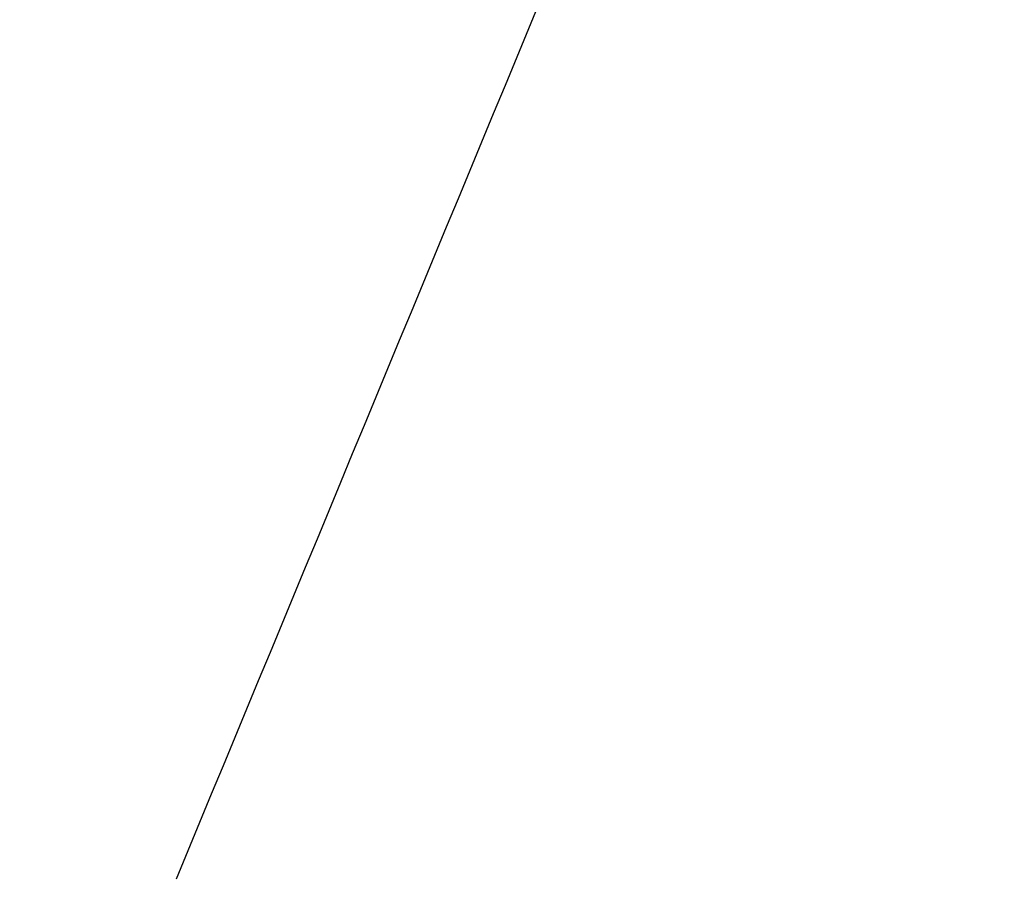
# Model space of a CAD drawing. Header units: centimetres. Extents: x -10 to 8.9, y -34.1 to -8.
# Tile 28 of 256: x -6.864 to -6.8442, y -33.9555 to -33.9382. Entities that reach past the tile are written whole.
import ezdxf

# ---------------------------------------------------------------- set-up
doc = ezdxf.new("R2010")
doc.units = ezdxf.units.CM
doc.layers.add('Default', color=7, linetype='Continuous', true_color=0x000000)

msp = doc.modelspace()

# ---------------------------------------------------------------- linework, layer by layer
at = {"layer": 'Default', "extrusion": (0, 0, -1)}
for centre in [(6.55, -33.205, 0.53), (6.55, -33.205, -0.2075)]:
    msp.add_arc(centre, 0.75, 180, 0, dxfattribs=at)
at = {"layer": 'Default'}
for points in [[(-6.55, -32.43, -0.59725), (-6.571115, -32.43, -0.596839), (-6.613354, -32.431726, -0.596003), (-6.676343, -32.439492, -0.594714), (-6.738448, -32.452368, -0.593401), (-6.799376, -32.470305, -0.59207), (-6.858504, -32.493106, -0.590735), (-6.915762, -32.520758, -0.589397), (-6.970367, -32.552885, -0.588075), (-7.022248, -32.589411, -0.586771), (-7.07097, -32.630061, -0.585492), (-7.11623, -32.674566, -0.584261), (-7.157827, -32.722808, -0.582986), (-7.194958, -32.773748, -0.581695), (-7.228125, -32.827972, -0.580372), (-7.257247, -32.885894, -0.579009), (-7.281218, -32.945594, -0.577654), (-7.299531, -33.004934, -0.576351), (-7.31243, -33.061981, -0.575136), (-7.321111, -33.120235, -0.573932), (-7.325339, -33.179476, -0.572744), (-7.325017, -33.238946, -0.571591), (-7.32016, -33.297719, -0.570405), (-7.311134, -33.354924, -0.569219), (-7.296931, -33.414845, -0.567938), (-7.277333, -33.475147, -0.566606), (-7.252445, -33.534493, -0.56525), (-7.223078, -33.590912, -0.563915), (-7.189339, -33.644559, -0.562598), (-7.151254, -33.695367, -0.561301), (-7.109194, -33.742836, -0.56004), (-7.063366, -33.786739, -0.558806), (-7.014173, -33.826699, -0.557523), (-6.961763, -33.862584, -0.556214), (-6.906736, -33.893988, -0.55489), (-6.849183, -33.920862, -0.553548), (-6.809556, -33.935548, -0.55267), (-6.789485, -33.94207, -0.552227)], [(-6.789486, -33.94207, -0.617526), (-6.809707, -33.935499, -0.617973), (-6.849628, -33.92069, -0.618858), (-6.907593, -33.893558, -0.62021), (-6.962985, -33.861833, -0.621543), (-7.015713, -33.825563, -0.622862), (-7.06517, -33.785159, -0.624154), (-7.111188, -33.740775, -0.625396), (-7.153373, -33.692779, -0.626669), (-7.191512, -33.641404, -0.627977), (-7.225214, -33.587188, -0.629304), (-7.254449, -33.530209, -0.630649), (-7.27902, -33.470557, -0.632009), (-7.298136, -33.410443, -0.633333), (-7.311772, -33.351441, -0.634592), (-7.32029, -33.29617, -0.635736), (-7.324965, -33.23933, -0.636883), (-7.325359, -33.180837, -0.638017), (-7.321351, -33.122743, -0.639181), (-7.313086, -33.065737, -0.640357), (-7.300927, -33.010452, -0.641532), (-7.283642, -32.952598, -0.642798), (-7.260216, -32.892504, -0.644156), (-7.231211, -32.833522, -0.645539), (-7.198011, -32.778317, -0.646881), (-7.160976, -32.726796, -0.648183), (-7.119579, -32.67815, -0.649465), (-7.074203, -32.632987, -0.650705), (-7.025314, -32.591758, -0.651992), (-6.973161, -32.554677, -0.653306), (-6.91828, -32.522098, -0.654637), (-6.860763, -32.494076, -0.655983), (-6.801251, -32.470931, -0.657328), (-6.7399, -32.452716, -0.658669), (-6.6772, -32.439619, -0.659996), (-6.613827, -32.431754, -0.661293), (-6.571271, -32.43, -0.662136), (-6.55, -32.43, -0.66255)], [(-6.845766, -33.919056, -0.82002), (-6.850796, -33.9312, -0.812431), (-6.855826, -33.943343, -0.804842), (-6.860856, -33.955487, -0.797254)]]:
    msp.add_open_spline(points, degree=3, dxfattribs=at)

doc.saveas('drawing.dxf')
